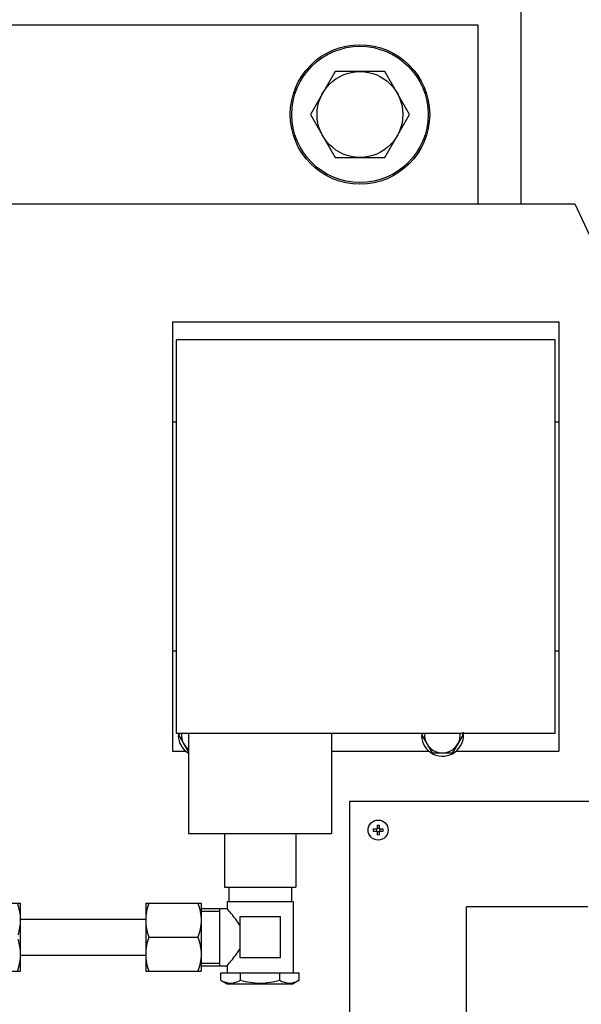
# Model space of a CAD drawing. Header units: millimetres. Extents: x 0 to 1189, y 0 to 841.
# Tile 209 of 217: x 1014.18 to 1020.47, y 572.61 to 583.62. Entities that reach past the tile are written whole.
import ezdxf
from ezdxf.enums import TextEntityAlignment as Align

# ---------------------------------------------------------------- set-up
doc = ezdxf.new("R2010")
doc.units = ezdxf.units.MM
doc.header["$LTSCALE"] = 65.395
doc.layers.get('0').update_dxf_attribs({"linetype": 'CONTINUOUS'})
for name, color, linetype in [('0006_713500_32_SIMPLE_D_PBL686', 7, 'CONTINUOUS'), ('0006_949708_15_SIMPLE_X_PBL697', 7, 'CONTINUOUS'), ('32007_153701_01_PBL749', 7, 'CONTINUOUS'), ('32087_153000_03_T1_PBL683', 7, 'CONTINUOUS'), ('8M32E_GENSET_GRUNDRAHMEN_ABL516', 7, 'CONTINUOUS'), ('8M32E_GENSET_GRUNDRAHMEN_T1_PBL517', 7, 'CONTINUOUS'), ('8M32E_GENSET_VERROHRUNG_ABL518', 7, 'CONTINUOUS'), ('D128-6_PBL702', 7, 'CONTINUOUS'), ('D128-6_PBL703', 7, 'CONTINUOUS'), ('D3870-A2-L-10_PBL680', 7, 'CONTINUOUS'), ('D3870-A2-L-10_PBL681', 7, 'CONTINUOUS'), ('D6796-16_PBL2212', 7, 'CONTINUOUS'), ('D7516-AE-M3X8-H_PBL677', 7, 'CONTINUOUS'), ('D933-M16X35_PBL751', 7, 'CONTINUOUS'), ('D933-M6X10_PBL701', 7, 'CONTINUOUS'), ('D933-M6X10_PBL898', 7, 'CONTINUOUS'), ('links_3_VBL515', 7, 'CONTINUOUS'), ('PUMPENAGGRR45_125_160_FL-Z-DB50_PBL596', 7, 'CONTINUOUS'), ('SVH10LR_PBL678', 7, 'CONTINUOUS')]:
    doc.layers.add(name, color=color, linetype=linetype)
doc.styles.get("Standard").update_dxf_attribs({"font": 'txt', "width": 0.6})
doc.dimstyles.new('DIMSTYLE_4', dxfattribs={"dimtxt": 3.5, "dimasz": 3.5, "dimexe": 1.8, "dimexo": 0, "dimgap": 0.875, "dimtad": 1, "dimdec": 0, "dimlfac": 25, "dimdsep": 46, "dimtxsty": 'Standard', "dimblk": '_FILLED', "dimblk1": '_FILLED', "dimblk2": '_FILLED', "dimcen": 0.09, "dimadec": 0, "dimazin": 0, "dimtp": 2, "dimtm": 2, "dimtfac": 1, "dimtdec": 0, "dimtofl": 0, "dimtmove": 0, "dimatfit": 3, "dimldrblk": '_FILLED', "dimfxl": 1, "dimtolj": 1, "dimarcsym": 0})

# ---------------------------------------------------------------- blocks, each defined once
blk = doc.blocks.new('_FILLED')
at = {"color": 0, "linetype": 'ByBlock'}
blk.add_solid([(0, 0), (-1, 0.1671), (-1, -0.1671)], dxfattribs=at)
blk = doc.blocks.new('*D8')
at = {"color": 2, "linetype": 'Continuous'}
for p, q in [((1013.773, 724.373), (1093.933, 724.373)), ((1092.133, 724.373), (1092.133, 628.967)), ((1092.133, 533.561), (1092.133, 628.967)), ((1032.793, 533.561), (1093.933, 533.561))]:
    blk.add_line(p, q, dxfattribs=at)
at = {"color": 2, "linetype": 'Continuous', "xscale": 3.5, "yscale": 3.5, "zscale": 3.5}
for p, rotation in [((1092.133, 724.373), 90), ((1092.133, 533.561), 270)]:
    blk.add_blockref('_FILLED', p, dxfattribs=dict(at, rotation=rotation))
at = {"color": 2, "linetype": 'Continuous', "width": 0.690476}
blk.add_text('4770', height=3.5, rotation=90, dxfattribs=at).set_placement((1091.258, 628.967), align=Align.CENTER)
blk = doc.blocks.new('8M32E_GENSET_GRUNDRAHMEN_T1_PBL517', base_point=(985.693, 558.761))
at = {"layer": '8M32E_GENSET_GRUNDRAHMEN_T1_PBL517', "color": 7, "linetype": 'Continuous'}
for p, q in [((1019.793, 581.561), (1019.793, 583.961)), ((1019.31, 581.561), (1020.393, 581.561)), ((1020.393, 581.561), (1024.03, 573.761))]:
    blk.add_line(p, q, dxfattribs=at)
blk = doc.blocks.new('8M32E_GENSET_GRUNDRAHMEN_ABL516', base_point=(985.693, 558.761))
at = {"layer": '8M32E_GENSET_GRUNDRAHMEN_T1_PBL517'}
blk.add_blockref('8M32E_GENSET_GRUNDRAHMEN_T1_PBL517', (985.693, 558.761), dxfattribs=at)
blk = doc.blocks.new('PUMPENAGGRR45_125_160_FL-Z-DB50_PBL596', base_point=(1018.2, 567.313))
at = {"layer": 'PUMPENAGGRR45_125_160_FL-Z-DB50_PBL596', "color": 7, "linetype": 'Continuous'}
for p in [(1020.54, 573.703), (1019.18, 561.703)]:
    blk.add_line(p, (1019.18, 573.703), dxfattribs=at)
blk = doc.blocks.new('D7516-AE-M3X8-H_PBL677', base_point=(1018.193, 574.561))
at = {"layer": 'D7516-AE-M3X8-H_PBL677', "color": 7, "linetype": 'Continuous'}
for p, q in [((1018.181, 574.616), (1018.193, 574.616)), ((1018.181, 574.616), (1018.181, 574.573)), ((1018.193, 574.616), (1018.205, 574.616)), ((1018.205, 574.616), (1018.205, 574.573)), ((1018.137, 574.573), (1018.181, 574.573)), ((1018.137, 574.549), (1018.181, 574.549)), ((1018.174, 574.573), (1018.174, 574.549)), ((1018.205, 574.579), (1018.181, 574.579)), ((1018.181, 574.549), (1018.181, 574.506)), ((1018.205, 574.542), (1018.181, 574.542)), ((1018.193, 574.505), (1018.181, 574.506)), ((1018.205, 574.506), (1018.193, 574.505)), ((1018.205, 574.573), (1018.248, 574.573)), ((1018.205, 574.549), (1018.248, 574.549)), ((1018.205, 574.549), (1018.205, 574.506)), ((1018.211, 574.573), (1018.211, 574.549))]:
    blk.add_line(p, q, dxfattribs=at)
blk.add_circle((1018.193, 574.561), 0.112, dxfattribs=at)
for centre, start, end in [((1018.511, 574.561), 178.1598, 181.8402), ((1017.874, 574.561), 358.1598, 1.8402)]:
    blk.add_arc(centre, 0.374, start, end, dxfattribs=at)
blk = doc.blocks.new('SVH10LR_PBL678', base_point=(1016.762, 573.383))
at = {"layer": 'SVH10LR_PBL678', "color": 7, "linetype": 'Continuous'}
for p, q in [((1016.523, 573.923), (1016.523, 573.763)), ((1017.223, 573.923), (1017.223, 573.763)), ((1016.503, 573.763), (1017.243, 573.763)), ((1016.503, 573.763), (1016.503, 573.683)), ((1017.243, 573.763), (1017.243, 572.963)), ((1016.213, 573.683), (1016.503, 573.683)), ((1016.423, 573.043), (1016.423, 573.683)), ((1017.101, 573.591), (1016.645, 573.591)), ((1016.645, 573.591), (1016.645, 573.135)), ((1017.101, 573.135), (1017.101, 573.591)), ((1016.213, 573.043), (1016.503, 573.043)), ((1016.503, 573.043), (1016.503, 572.963)), ((1016.645, 573.135), (1017.101, 573.135)), ((1016.434, 572.963), (1017.311, 572.963)), ((1016.434, 572.883), (1016.434, 572.963)), ((1016.653, 572.883), (1016.653, 572.963)), ((1017.092, 572.883), (1017.092, 572.963)), ((1017.311, 572.883), (1017.311, 572.963)), ((1016.434, 572.883), (1016.503, 572.843)), ((1016.503, 572.843), (1017.243, 572.843)), ((1017.311, 572.883), (1017.243, 572.843))]:
    blk.add_line(p, q, dxfattribs=at)
at = {"layer": 'SVH10LR_PBL678', "color": 2, "linetype": 'Continuous'}
for p, q in [((1016.213, 573.653), (1016.423, 573.653)), ((1016.213, 573.073), (1016.423, 573.073))]:
    blk.add_line(p, q, dxfattribs=at)
at = {"layer": 'SVH10LR_PBL678', "color": 7, "linetype": 'Continuous'}
for points, knots in [([(1016.645, 573.496), (1016.617, 573.543), (1016.569, 573.605), (1016.518, 573.665), (1016.503, 573.683)], [0, 0, 0, 0, 0.690437, 1, 1, 1, 1]), ([(1016.503, 573.043), (1016.518, 573.062), (1016.569, 573.122), (1016.617, 573.184), (1016.645, 573.231)], [0, 0, 0, 0, 0.30957, 1, 1, 1, 1]), ([(1016.434, 572.883), (1016.467, 572.864), (1016.543, 572.834), (1016.62, 572.864), (1016.653, 572.883)], [0, 0, 0, 0, 0.5, 1, 1, 1, 1]), ([(1016.653, 572.883), (1016.724, 572.863), (1016.873, 572.836), (1017.021, 572.863), (1017.092, 572.883)], [0, 0, 0, 0, 0.5, 1, 1, 1, 1]), ([(1017.092, 572.883), (1017.125, 572.864), (1017.202, 572.834), (1017.278, 572.864), (1017.311, 572.883)], [0, 0, 0, 0, 0.5, 1, 1, 1, 1])]:
    blk.add_open_spline(points, degree=3, knots=knots, dxfattribs=at)
blk = doc.blocks.new('D3870-A2-L-10_PBL680', base_point=(1013.883, 573.363))
at = {"layer": 'D3870-A2-L-10_PBL680', "color": 7, "linetype": 'Continuous'}
for p, q in [((1013.573, 573.743), (1014.193, 573.743)), ((1013.573, 573.494), (1013.573, 573.743)), ((1014.193, 572.983), (1014.193, 573.743)), ((1013.573, 572.983), (1013.573, 573.233)), ((1013.573, 572.983), (1014.193, 572.983))]:
    blk.add_line(p, q, dxfattribs=at)
for centre, start, end in [((1014.041, 573.554), 180.0498, 187.4107), ((1014.041, 573.173), 172.5893, 179.9502)]:
    blk.add_arc(centre, 0.468, start, end, dxfattribs=at)
for points in [[(1013.573, 573.553), (1013.573, 573.618), (1013.587, 573.683), (1013.609, 573.743)], [(1014.193, 573.553), (1014.193, 573.618), (1014.179, 573.682), (1014.159, 573.743)], [(1014.167, 573.389), (1014.182, 573.442), (1014.193, 573.498), (1014.193, 573.553)], [(1014.193, 573.173), (1014.193, 573.229), (1014.182, 573.285), (1014.167, 573.338)], [(1013.609, 572.983), (1013.587, 573.044), (1013.573, 573.109), (1013.573, 573.173)], [(1014.159, 572.983), (1014.179, 573.044), (1014.193, 573.109), (1014.193, 573.173)]]:
    blk.add_open_spline(points, degree=3, dxfattribs=at)
blk = doc.blocks.new('D3870-A2-L-10_PBL681', base_point=(1015.903, 573.363))
at = {"layer": 'D3870-A2-L-10_PBL681', "color": 7, "linetype": 'Continuous'}
for p, q in [((1015.593, 573.743), (1016.213, 573.743)), ((1015.593, 573.743), (1015.593, 572.983)), ((1016.213, 573.743), (1016.213, 572.983)), ((1015.626, 573.363), (1016.176, 573.363)), ((1015.593, 572.983), (1016.213, 572.983))]:
    blk.add_line(p, q, dxfattribs=at)
for points in [[(1015.626, 573.743), (1015.606, 573.682), (1015.593, 573.618), (1015.593, 573.553)], [(1016.176, 573.743), (1016.198, 573.683), (1016.213, 573.618), (1016.213, 573.553)], [(1015.593, 573.553), (1015.593, 573.489), (1015.606, 573.424), (1015.626, 573.363)], [(1016.213, 573.553), (1016.213, 573.489), (1016.198, 573.424), (1016.176, 573.363)], [(1015.626, 573.363), (1015.606, 573.302), (1015.593, 573.238), (1015.593, 573.173)], [(1016.176, 573.363), (1016.198, 573.303), (1016.213, 573.238), (1016.213, 573.173)], [(1015.593, 573.173), (1015.593, 573.109), (1015.606, 573.044), (1015.626, 572.983)], [(1016.213, 573.173), (1016.213, 573.109), (1016.198, 573.044), (1016.176, 572.983)]]:
    blk.add_open_spline(points, degree=3, dxfattribs=at)
blk = doc.blocks.new('32087_153000_03_T1_PBL683', base_point=(1014.893, 573.363))
at = {"layer": '32087_153000_03_T1_PBL683', "color": 7, "linetype": 'Continuous'}
for p, q in [((1014.193, 573.563), (1015.593, 573.563)), ((1014.193, 573.163), (1015.593, 573.163))]:
    blk.add_line(p, q, dxfattribs=at)
blk = doc.blocks.new('0006_713500_32_SIMPLE_D_PBL686', base_point=(1018.053, 577.083))
at = {"layer": '0006_713500_32_SIMPLE_D_PBL686', "color": 7, "linetype": 'Continuous'}
for p, q in [((1015.893, 580.243), (1020.213, 580.243)), ((1015.893, 580.243), (1015.893, 575.443)), ((1020.213, 580.243), (1020.213, 575.443)), ((1020.173, 580.043), (1015.933, 580.043)), ((1015.933, 580.043), (1015.933, 575.643)), ((1020.173, 575.643), (1020.173, 580.043)), ((1015.893, 579.123), (1015.933, 579.123)), ((1020.173, 579.123), (1020.213, 579.123)), ((1015.893, 576.563), (1015.933, 576.563)), ((1020.173, 576.563), (1020.213, 576.563)), ((1015.933, 575.643), (1020.173, 575.643)), ((1016.073, 575.643), (1016.073, 574.523)), ((1017.673, 575.643), (1017.673, 574.523)), ((1015.893, 575.443), (1016.04, 575.443)), ((1017.673, 575.443), (1018.76, 575.443)), ((1019.064, 575.443), (1020.213, 575.443)), ((1016.073, 574.523), (1017.673, 574.523)), ((1016.473, 574.523), (1016.473, 573.923)), ((1017.272, 574.523), (1017.272, 573.923)), ((1016.473, 573.923), (1017.272, 573.923))]:
    blk.add_line(p, q, dxfattribs=at)
blk = doc.blocks.new('0006_949708_15_SIMPLE_X_PBL697', base_point=(1019.973, 573.592))
at = {"layer": '0006_949708_15_SIMPLE_X_PBL697', "color": 7, "linetype": 'Continuous'}
for p, q in [((1022.073, 574.881), (1017.873, 574.881)), ((1017.873, 574.881), (1017.873, 572.343)), ((1022.073, 572.303), (1022.073, 574.881))]:
    blk.add_line(p, q, dxfattribs=at)
blk = doc.blocks.new('D933-M6X10_PBL701', base_point=(1018.913, 575.533))
at = {"layer": 'D933-M6X10_PBL701', "color": 7, "linetype": 'Continuous'}
for p, q in [((1018.693, 575.643), (1018.682, 575.623)), ((1018.682, 575.623), (1018.797, 575.423)), ((1019.028, 575.423), (1019.143, 575.623)), ((1019.143, 575.623), (1019.132, 575.643)), ((1018.797, 575.423), (1019.028, 575.423))]:
    blk.add_line(p, q, dxfattribs=at)
for points in [[(1018.714, 575.643), (1018.71, 575.603), (1018.719, 575.559), (1018.739, 575.523)], [(1019.086, 575.523), (1019.106, 575.559), (1019.115, 575.603), (1019.111, 575.643)]]:
    blk.add_open_spline(points, degree=3, dxfattribs=at)
for points in [[(1018.739, 575.523), (1018.757, 575.494), (1018.808, 575.442), (1018.878, 575.423), (1018.913, 575.423)], [(1018.913, 575.423), (1018.947, 575.423), (1019.017, 575.442), (1019.068, 575.494), (1019.086, 575.523)]]:
    blk.add_open_spline(points, degree=3, knots=[0, 0, 0, 0, 0.5, 1, 1, 1, 1], dxfattribs=at)
blk = doc.blocks.new('D128-6_PBL702', base_point=(1018.911, 575.634))
at = {"layer": 'D128-6_PBL702', "color": 7, "linetype": 'Continuous'}
for p, q in [((1018.677, 575.633), (1018.687, 575.633)), ((1018.687, 575.613), (1018.677, 575.613))]:
    blk.add_line(p, q, dxfattribs=at)
for start, end in [(182.4285, 7.7202), (175.1408, 177.5715)]:
    blk.add_arc((1018.913, 575.623), 0.236, start, end, dxfattribs=at)
blk = doc.blocks.new('D128-6_PBL703', base_point=(1016.075, 575.515))
at = {"layer": 'D128-6_PBL703', "color": 7, "linetype": 'Continuous'}
for p, q in [((1015.957, 575.633), (1015.967, 575.633)), ((1015.967, 575.613), (1015.957, 575.613))]:
    blk.add_line(p, q, dxfattribs=at)
for start, end in [(175.1408, 177.5715), (182.4285, 237.8828)]:
    blk.add_arc((1016.193, 575.623), 0.236, start, end, dxfattribs=at)
blk = doc.blocks.new('32007_153701_01_PBL749', base_point=(1015.11, 582.561))
at = {"layer": '32007_153701_01_PBL749', "color": 7, "linetype": 'Continuous'}
for p, q in [((1010.91, 583.561), (1019.31, 583.561)), ((1010.91, 583.561), (1010.91, 581.561)), ((1011.31, 583.561), (1011.31, 581.561)), ((1019.31, 583.561), (1019.31, 581.561)), ((1010.91, 581.561), (1019.31, 581.561))]:
    blk.add_line(p, q, dxfattribs=at)
at = {"layer": '32007_153701_01_PBL749', "color": 9, "linetype": 'Continuous'}
for p, q in [((1011.71, 583.561), (1011.71, 582.936)), ((1011.71, 582.185), (1011.71, 581.561))]:
    blk.add_line(p, q, dxfattribs=at)
blk = doc.blocks.new('D933-M16X35_PBL751', base_point=(1017.99, 582.561))
at = {"layer": 'D933-M16X35_PBL751', "color": 7, "linetype": 'Continuous'}
for p, q in [((1017.713, 583.041), (1017.436, 582.561)), ((1018.267, 583.041), (1017.713, 583.041)), ((1018.544, 582.561), (1018.267, 583.041)), ((1017.436, 582.561), (1017.713, 582.081)), ((1018.267, 582.081), (1018.544, 582.561)), ((1017.713, 582.081), (1018.267, 582.081))]:
    blk.add_line(p, q, dxfattribs=at)
blk.add_circle((1017.99, 582.561), 0.48, dxfattribs=at)
blk = doc.blocks.new('D933-M6X10_PBL898', base_point=(1016.017, 575.537))
at = {"layer": 'D933-M6X10_PBL898', "color": 7, "linetype": 'Continuous'}
for p, q in [((1015.973, 575.643), (1015.962, 575.623)), ((1015.962, 575.623), (1016.073, 575.431))]:
    blk.add_line(p, q, dxfattribs=at)
for points in [[(1015.994, 575.643), (1015.99, 575.603), (1015.999, 575.559), (1016.019, 575.523)], [(1016.019, 575.523), (1016.033, 575.501), (1016.051, 575.48), (1016.072, 575.464)]]:
    blk.add_open_spline(points, degree=3, dxfattribs=at)
blk = doc.blocks.new('D6796-16_PBL2212', base_point=(1017.99, 582.561))
at = {"layer": 'D6796-16_PBL2212', "color": 7, "linetype": 'Continuous'}
for radius in [0.78, 0.762]:
    blk.add_circle((1017.99, 582.561), radius, dxfattribs=at)
blk = doc.blocks.new('8M32E_GENSET_VERROHRUNG_ABL518', base_point=(990.793, 602.121))
at = {"layer": '0006_713500_32_SIMPLE_D_PBL686'}
blk.add_blockref('0006_713500_32_SIMPLE_D_PBL686', (1018.053, 577.083), dxfattribs=at)
at = {"layer": '0006_949708_15_SIMPLE_X_PBL697'}
blk.add_blockref('0006_949708_15_SIMPLE_X_PBL697', (1019.973, 573.592), dxfattribs=at)
at = {"layer": '32007_153701_01_PBL749'}
blk.add_blockref('32007_153701_01_PBL749', (1015.11, 582.561), dxfattribs=at)
at = {"layer": '32087_153000_03_T1_PBL683'}
blk.add_blockref('32087_153000_03_T1_PBL683', (1014.893, 573.363), dxfattribs=at)
at = {"layer": 'D128-6_PBL702'}
blk.add_blockref('D128-6_PBL702', (1018.911, 575.634), dxfattribs=at)
at = {"layer": 'D128-6_PBL703'}
blk.add_blockref('D128-6_PBL703', (1016.075, 575.515), dxfattribs=at)
at = {"layer": 'D3870-A2-L-10_PBL680'}
blk.add_blockref('D3870-A2-L-10_PBL680', (1013.883, 573.363), dxfattribs=at)
at = {"layer": 'D3870-A2-L-10_PBL681'}
blk.add_blockref('D3870-A2-L-10_PBL681', (1015.903, 573.363), dxfattribs=at)
at = {"layer": 'D6796-16_PBL2212'}
blk.add_blockref('D6796-16_PBL2212', (1017.99, 582.561), dxfattribs=at)
at = {"layer": 'D7516-AE-M3X8-H_PBL677'}
blk.add_blockref('D7516-AE-M3X8-H_PBL677', (1018.193, 574.561), dxfattribs=at)
at = {"layer": 'D933-M16X35_PBL751'}
blk.add_blockref('D933-M16X35_PBL751', (1017.99, 582.561), dxfattribs=at)
at = {"layer": 'D933-M6X10_PBL701'}
blk.add_blockref('D933-M6X10_PBL701', (1018.913, 575.533), dxfattribs=at)
at = {"layer": 'D933-M6X10_PBL898'}
blk.add_blockref('D933-M6X10_PBL898', (1016.017, 575.537), dxfattribs=at)
at = {"layer": 'PUMPENAGGRR45_125_160_FL-Z-DB50_PBL596'}
blk.add_blockref('PUMPENAGGRR45_125_160_FL-Z-DB50_PBL596', (1018.2, 567.313), dxfattribs=at)
at = {"layer": 'SVH10LR_PBL678'}
blk.add_blockref('SVH10LR_PBL678', (1016.762, 573.383), dxfattribs=at)
blk = doc.blocks.new('LINKS_3_VBL515', base_point=(988.947, 632.779))
at = {"layer": '8M32E_GENSET_GRUNDRAHMEN_ABL516'}
blk.add_blockref('8M32E_GENSET_GRUNDRAHMEN_ABL516', (985.693, 558.761), dxfattribs=at)
at = {"layer": '8M32E_GENSET_VERROHRUNG_ABL518'}
blk.add_blockref('8M32E_GENSET_VERROHRUNG_ABL518', (990.793, 602.121), dxfattribs=at)

msp = doc.modelspace()

# ---------------------------------------------------------------- block references
at = {"layer": 'links_3_VBL515'}
msp.add_blockref('LINKS_3_VBL515', (988.94662, 632.77949), dxfattribs=at)

# ---------------------------------------------------------------- dimensions: what is measured, and where the dimension line sits
at = {"color": 2, "linetype": 'Continuous'}
dim = msp.add_linear_dim(base=(1092.13266, 724.37282), p1=(1032.7925, 533.56074), p2=(1013.7725, 724.37282), angle=90, dimstyle='DIMSTYLE_4', dxfattribs=at)
dim.commit()
dim.dimension.update_dxf_attribs({"geometry": '*D8', "text_midpoint": (1092.13266, 628.63344), "dimtype": 160})

doc.saveas('drawing.dxf')
